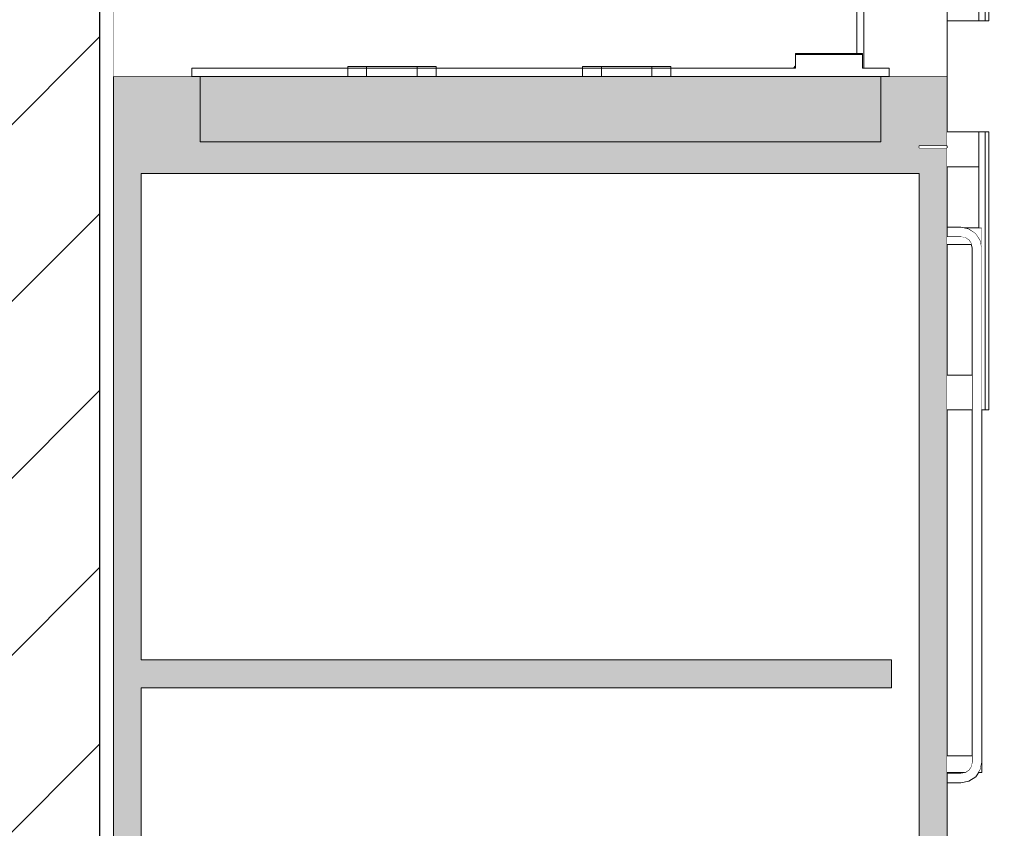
# Model space of a CAD drawing. Header units: millimetres. Extents: x 92668 to 123324, y -8921 to 14506.
# Tile 96 of 133: x 112330 to 113039, y 3249 to 3831. Entities that reach past the tile are written whole.
import ezdxf

# ---------------------------------------------------------------- set-up
doc = ezdxf.new("R2010")
doc.units = ezdxf.units.MM
doc.header["$MEASUREMENT"] = 0
doc.linetypes.add('Wipeout_Contour', pattern=[1000, 0, -1000])
for name, color, linetype in [('Nowe_A-Meble-Kuchnia', 7, 'Continuous'), ('Nowe_A-Wymiary-Wewnętrzne', 7, 'Continuous'), ('Nowe_A-Wymiary-Zewnętrzne', 7, 'Continuous'), ('Nowe_A-Ściany-Działowe', 7, 'Continuous')]:
    doc.layers.add(name, color=color, linetype=linetype)
for name, color, linetype, lineweight in [('Nowe_A-Meble-Kuchnia_Nr_pióra__1', 7, 'Continuous', 13), ('Nowe_A-Meble-Kuchnia_Nr_pióra__24', 7, 'Continuous', 15), ('Nowe_A-Meble-Kuchnia_Nr_pióra__4', 7, 'Continuous', 13), ('Nowe_A-Wymiary-Wewnętrzne_Nr_pióra__46', 5, 'Continuous', 15), ('Nowe_A-Wymiary-Zewnętrzne_Nr_pióra__46', 5, 'Continuous', 15), ('Nowe_A-Ściany-Działowe_Nr_pióra__27', 7, 'Continuous', 25), ('Nowe_A-Ściany-Działowe_Nr_pióra__47', 7, 'Continuous', 15)]:
    doc.layers.add(name, color=color, linetype=linetype, lineweight=lineweight)
for name, color, linetype, lineweight, true_color in [('Nowe_A-Wymiary-Wewnętrzne_Nr_pióra__45', 7, 'Continuous', 15, 0x40a5ff), ('Nowe_A-Wymiary-Wewnętrzne_Nr_pióra__85', 7, 'Continuous', 13, 0x80c2ff), ('Nowe_A-Wymiary-Zewnętrzne_Nr_pióra__45', 7, 'Continuous', 15, 0x40a5ff), ('Nowe_A-Wymiary-Zewnętrzne_Nr_pióra__85', 7, 'Continuous', 13, 0x80c2ff)]:
    doc.layers.add(name, color=color, linetype=linetype, lineweight=lineweight, true_color=true_color)
doc.styles.add('STYL_AUTOMATYCZNY_2', font='arial.ttf')
doc.dimstyles.new('STYL_AUTOMATYCZNY__1', dxfattribs={"dimtxt": 125, "dimasz": 47.5, "dimexe": 0.18, "dimexo": 20, "dimgap": 0, "dimtad": 1, "dimdec": 1, "dimlfac": 0.1, "dimzin": 0, "dimdsep": 46, "dimtxsty": 'STYL_AUTOMATYCZNY_2', "dimblk": 'ARROWHEAD_11', "dimblk1": 'ARROWHEAD_11', "dimblk2": 'ARROWHEAD_11', "dimcen": 0.09, "dimclrd": 256, "dimclre": 256, "dimclrt": 5, "dimadec": 1, "dimazin": 0, "dimtfac": 1, "dimtdec": 4, "dimtmove": 0, "dimatfit": 3, "dimfxl": 0, "dimtolj": 1, "dimtzin": 0, "dimarcsym": 0})

# ---------------------------------------------------------------- blocks, each defined once
blk = doc.blocks.new('ElemPrzekroju_62')
at = {"color": 254, "linetype": 'Wipeout_Contour', "lineweight": 0, "ltscale": 2613344.637706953}
blk.add_wipeout([(112997.59, 3790), (112997.59, 3750), (113027.59, 3750), (113027.59, 3550), (113022.59, 3550), (113022.59, 3289), (113020.27, 3289), (113018.2, 3285.89), (113013.33, 3282.64), (113007.59, 3281.5), (112997.59, 3281.5), (112997.59, 2890), (113630.73, 2890), (113630.73, 5007), (114764.73, 5007), (114764.73, 2890), (116907.6, 2890), (116907.6, 5430), (112997.59, 5430), (112997.59, 4696.67), (113027.59, 4696.67), (113027.59, 3830), (112997.59, 3830)], dxfattribs=at).dxf.layer = 'Nowe_A-Ściany-Działowe'
at = {"color": 254, "linetype": 'Wipeout_Contour', "lineweight": 0, "ltscale": 678416.167161}
blk.add_wipeout([(113020.4, 3725), (112997.59, 3725), (112997.59, 3681.5), (113007.59, 3681.5), (113010.1, 3681), (113020.4, 3681)], dxfattribs=at).dxf.layer = 'Nowe_A-Ściany-Działowe'
at = {"color": 254, "linetype": 'Wipeout_Contour', "lineweight": 0, "ltscale": 565332.616196}
blk.add_wipeout([(112997.59, 3575), (113015.59, 3575), (113015.59, 3666.5), (113015.09, 3669), (112997.59, 3669)], dxfattribs=at).dxf.layer = 'Nowe_A-Ściany-Działowe'
at = {"color": 254, "linetype": 'Wipeout_Contour', "lineweight": 0, "ltscale": 452234.258058}
blk.add_wipeout([(112997.59, 3550), (112997.59, 3301), (113015.59, 3301), (113015.59, 3550)], dxfattribs=at).dxf.layer = 'Nowe_A-Ściany-Działowe'
at = {"color": 254, "linetype": 'Wipeout_Contour', "lineweight": 0, "ltscale": 452204.461589}
blk.add_wipeout([(113010.1, 3289), (112997.59, 3289), (112997.59, 3288.5), (113007.59, 3288.5)], dxfattribs=at).dxf.layer = 'Nowe_A-Ściany-Działowe'
blk = doc.blocks.new('ElemPrzekroju_117')
at = {"color": 254, "linetype": 'Wipeout_Contour', "lineweight": 0, "ltscale": 904302.691889}
blk.add_wipeout([(112932.59, 3806.58), (112936.71, 3806.58), (112936.71, 3796), (112937.59, 3796), (112937.59, 4964.5), (112997.59, 4964.5), (112997.59, 4965), (112932.59, 4965)], dxfattribs=at).dxf.layer = 'Nowe_A-Ściany-Działowe'
blk = doc.blocks.new('ElemPrzekroju_118')
at = {"layer": 'Nowe_A-Ściany-Działowe', "linetype": 'Continuous', "lineweight": 0, "true_color": 0x000000}
h = blk.add_hatch(dxfattribs=at)
h.set_pattern_fill('Bloczki_ceramiczne', color=18, style=0, pattern_type=2)
h.set_pattern_definition([(45, (0, 0), (-63.63961, 63.63961), [])])
h.paths.add_polyline_path([(112272.59, 2750), (112387.59, 2750), (112387.59, 2890), (112387.59, 5430), (112387.59, 5440), (112272.59, 5440), (112272.59, 2870)])
h = blk.add_hatch(dxfattribs=at)
h.set_pattern_fill('Tynk', color=18, style=0, pattern_type=2)
h.set_pattern_definition([(0, (0, 0), (0, 86.60254), [0, -50]), (0, (25, 43.3), (0, 86.60254), [0, -50])])
h.paths.add_polyline_path([(112387.59, 2890), (112397.59, 2890), (112397.59, 5430), (112387.59, 5430)])
at = {"layer": 'Nowe_A-Ściany-Działowe_Nr_pióra__27', "color": 7, "linetype": 'Continuous', "lineweight": 25, "flags": 128}
blk.add_lwpolyline([(112387.59, 5440), (112387.59, 5430), (112387.59, 2890), (112387.59, 2870), (112387.59, 2820), (112387.59, 2750)], dxfattribs=at)
at = {"layer": 'Nowe_A-Ściany-Działowe_Nr_pióra__47', "color": 7, "linetype": 'Continuous', "lineweight": 15}
blk.add_line((112397.59, 5430), (112397.59, 3790), dxfattribs=at)
at = {"layer": 'Nowe_A-Ściany-Działowe_Nr_pióra__47', "color": 7, "linetype": 'Continuous', "lineweight": 15, "flags": 128}
blk.add_lwpolyline([(112397.59, 3790), (112397.59, 3740), (112397.59, 3720), (112397.59, 3000), (112397.59, 2980), (112397.59, 2890)], dxfattribs=at)
blk = doc.blocks.new('ElemPrzekroju_119')
at = {"layer": 'Nowe_A-Meble-Kuchnia', "linetype": 'Continuous', "lineweight": 0, "true_color": 0x000000}
for points in [[(112397.59, 3740), (112997.59, 3740), (112997.59, 3790), (112397.59, 3790)], [(112927.59, 2890), (112927.59, 2980), (112397.59, 2980), (112397.59, 2890)]]:
    blk.add_hatch(color=18, dxfattribs=at).paths.add_polyline_path(points)
at = {"layer": 'Nowe_A-Meble-Kuchnia_Nr_pióra__1', "color": 7, "linetype": 'Continuous', "lineweight": 13}
for p, q in [((112453.97, 3790), (112397.59, 3790)), ((112949.97, 3790), (112459.97, 3790)), ((112997.59, 3790), (112955.97, 3790)), ((112997.59, 3790), (112997.59, 3740)), ((112977.59, 3740), (112977.59, 3738.5)), ((112997.59, 3740), (112977.59, 3740)), ((112997.59, 3738.5), (112977.59, 3738.5)), ((112927.59, 2980), (112927.59, 2890)), ((112977.59, 2980), (112927.59, 2980)), ((112977.59, 2981.5), (112977.59, 2980)), ((112997.59, 2981.5), (112977.59, 2981.5))]:
    blk.add_line(p, q, dxfattribs=at)
at = {"color": 254, "linetype": 'Wipeout_Contour', "lineweight": 0, "ltscale": 901943.729877}
blk.add_wipeout([(112417.59, 3720), (112417.59, 3370), (112957.59, 3370), (112957.59, 3350), (112417.59, 3350), (112417.59, 3000), (112977.59, 3000), (112977.59, 3720)], dxfattribs=at).dxf.layer = 'Nowe_A-Meble-Kuchnia'
at = {"color": 254, "linetype": 'Wipeout_Contour', "lineweight": 0, "ltscale": 2713569.940610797}
blk.add_wipeout([(113015.59, 3296.5), (113014.98, 3293.44), (113013.25, 3290.84), (113010.65, 3289.11), (113007.59, 3288.5), (112997.59, 3288.5), (112997.59, 3281.5), (113007.59, 3281.5), (113013.33, 3282.64), (113018.2, 3285.89), (113021.45, 3290.76), (113022.59, 3296.5), (113022.59, 3666.5), (113021.45, 3672.24), (113018.2, 3677.11), (113013.33, 3680.36), (113007.59, 3681.5), (112997.59, 3681.5), (112997.59, 3674.5), (113007.59, 3674.5), (113010.65, 3673.89), (113013.25, 3672.16), (113014.98, 3669.56), (113015.59, 3666.5)], dxfattribs=at).dxf.layer = 'Nowe_A-Meble-Kuchnia'
at = {"layer": 'Nowe_A-Meble-Kuchnia', "linetype": 'Continuous', "lineweight": 0, "true_color": 0x000000}
for points in [[(112397.59, 3720), (112977.59, 3720), (112977.59, 3740), (112397.59, 3740)], [(112977.59, 2981.5), (112997.59, 2981.5), (112997.59, 3738.5), (112977.59, 3738.5)], [(112417.59, 3000), (112417.59, 3720), (112397.59, 3720), (112397.59, 3000)], [(112417.59, 3350), (112957.59, 3350), (112957.59, 3370), (112417.59, 3370)], [(112397.59, 3000), (112397.59, 2980), (112977.59, 2980), (112977.59, 3000)]]:
    blk.add_hatch(color=18, dxfattribs=at).paths.add_polyline_path(points)
at = {"layer": 'Nowe_A-Meble-Kuchnia_Nr_pióra__1', "color": 7, "linetype": 'Continuous', "lineweight": 13}
for p, q in [((112997.59, 3738.5), (112997.59, 2981.5)), ((112417.59, 3720), (112417.59, 3370)), ((112977.59, 3720), (112417.59, 3720)), ((112977.59, 3720), (112977.59, 3000)), ((112957.59, 3370), (112417.59, 3370)), ((112957.59, 3370), (112957.59, 3350)), ((112417.59, 3350), (112417.59, 3000)), ((112957.59, 3350), (112417.59, 3350)), ((112977.59, 3000), (112417.59, 3000))]:
    blk.add_line(p, q, dxfattribs=at)
at = {"layer": 'Nowe_A-Meble-Kuchnia_Nr_pióra__4', "color": 7, "linetype": 'Continuous', "lineweight": 13}
for p, q in [((113007.59, 3681.5), (112997.59, 3681.5)), ((113013.33, 3680.36), (113007.59, 3681.5)), ((113018.2, 3677.11), (113013.33, 3680.36)), ((112997.59, 3674.5), (113007.59, 3674.5)), ((113007.59, 3674.5), (113010.65, 3673.89)), ((113010.65, 3673.89), (113013.25, 3672.16)), ((113013.25, 3672.16), (113014.98, 3669.56)), ((113021.45, 3672.24), (113018.2, 3677.11)), ((113022.59, 3666.5), (113021.45, 3672.24)), ((113014.98, 3669.56), (113015.59, 3666.5)), ((113015.59, 3666.5), (113015.59, 3296.5)), ((113022.59, 3296.5), (113022.59, 3666.5)), ((113015.59, 3296.5), (113014.98, 3293.44)), ((113021.45, 3290.76), (113022.59, 3296.5)), ((113007.59, 3288.5), (112997.59, 3288.5)), ((113010.65, 3289.11), (113007.59, 3288.5)), ((113013.25, 3290.84), (113010.65, 3289.11)), ((113014.98, 3293.44), (113013.25, 3290.84)), ((113018.2, 3285.89), (113021.45, 3290.76)), ((112997.59, 3281.5), (113007.59, 3281.5)), ((113007.59, 3281.5), (113013.33, 3282.64)), ((113013.33, 3282.64), (113018.2, 3285.89))]:
    blk.add_line(p, q, dxfattribs=at)
blk = doc.blocks.new('ElemPrzekroju_120')
at = {"color": 254, "linetype": 'Wipeout_Contour', "lineweight": 0, "ltscale": 339216.057879}
blk.add_wipeout([(113013.33, 3681), (113010.1, 3681), (113013.33, 3680.36)], dxfattribs=at).dxf.layer = 'Nowe_A-Meble-Kuchnia'
at = {"color": 254, "linetype": 'Wipeout_Contour', "lineweight": 0, "ltscale": 452248.908265}
blk.add_wipeout([(112997.59, 3669), (113007.59, 3669), (113007.59, 3674.5), (112997.59, 3674.5)], dxfattribs=at).dxf.layer = 'Nowe_A-Meble-Kuchnia'
at = {"color": 254, "linetype": 'Wipeout_Contour', "lineweight": 0, "ltscale": 452202.476675}
blk.add_wipeout([(112997.59, 3289), (113007.59, 3289), (113007.59, 3301), (112997.59, 3301)], dxfattribs=at).dxf.layer = 'Nowe_A-Meble-Kuchnia'
at = {"color": 254, "linetype": 'Wipeout_Contour', "lineweight": 0, "ltscale": 339206.245049}
blk.add_wipeout([(113020.27, 3289), (113021.45, 3289), (113021.45, 3290.76)], dxfattribs=at).dxf.layer = 'Nowe_A-Meble-Kuchnia'
at = {"color": 254, "linetype": 'Wipeout_Contour', "lineweight": 0, "ltscale": 678423.019213}
blk.add_wipeout([(113007.59, 3674.5), (113007.59, 3669), (113013.33, 3669), (113013.33, 3672.03), (113013.25, 3672.16), (113010.65, 3673.89)], dxfattribs=at).dxf.layer = 'Nowe_A-Meble-Kuchnia'
at = {"color": 254, "linetype": 'Wipeout_Contour', "lineweight": 0, "ltscale": 791411.120996}
blk.add_wipeout([(113007.59, 3289), (113010.1, 3289), (113010.65, 3289.11), (113013.25, 3290.84), (113013.33, 3290.97), (113013.33, 3301), (113007.59, 3301)], dxfattribs=at).dxf.layer = 'Nowe_A-Meble-Kuchnia'
at = {"color": 254, "linetype": 'Wipeout_Contour', "lineweight": 0, "ltscale": 452279.707989}
blk.add_wipeout([(113022.59, 3296.5), (113021.45, 3290.76), (113021.45, 3289), (113022.59, 3289)], dxfattribs=at).dxf.layer = 'Nowe_A-Meble-Kuchnia'
at = {"layer": 'Nowe_A-Meble-Kuchnia_Nr_pióra__4', "color": 7, "linetype": 'Continuous', "lineweight": 13}
for p, q in [((112997.59, 3669), (113007.59, 3669)), ((112997.59, 3301), (113007.59, 3301)), ((113022.59, 3289), (113022.59, 3296.5)), ((112997.59, 3289), (113007.59, 3289)), ((113020.27, 3289), (113021.45, 3289)), ((113021.45, 3289), (113022.59, 3289))]:
    blk.add_line(p, q, dxfattribs=at)
at = {"color": 254, "linetype": 'Wipeout_Contour', "lineweight": 0, "ltscale": 452302.656618}
blk.add_wipeout([(113018.2, 3681), (113013.33, 3681), (113013.33, 3680.36), (113018.2, 3677.11)], dxfattribs=at).dxf.layer = 'Nowe_A-Meble-Kuchnia'
at = {"color": 254, "linetype": 'Wipeout_Contour', "lineweight": 0, "ltscale": 452295.054395}
blk.add_wipeout([(113013.33, 3669), (113015.09, 3669), (113014.98, 3669.56), (113013.33, 3672.03)], dxfattribs=at).dxf.layer = 'Nowe_A-Meble-Kuchnia'
at = {"color": 254, "linetype": 'Wipeout_Contour', "lineweight": 0, "ltscale": 565312.950253}
blk.add_wipeout([(113013.33, 3290.97), (113014.98, 3293.44), (113015.59, 3296.5), (113015.59, 3301), (113013.33, 3301)], dxfattribs=at).dxf.layer = 'Nowe_A-Meble-Kuchnia'
at = {"layer": 'Nowe_A-Meble-Kuchnia_Nr_pióra__4', "color": 7, "linetype": 'Continuous', "lineweight": 13}
for p, q in [((113010.1, 3681), (113013.33, 3681)), ((113007.59, 3669), (113013.33, 3669)), ((113007.59, 3301), (113013.33, 3301)), ((113013.33, 3301), (113015.59, 3301)), ((113007.59, 3289), (113010.1, 3289))]:
    blk.add_line(p, q, dxfattribs=at)
at = {"color": 254, "linetype": 'Wipeout_Contour', "lineweight": 0, "ltscale": 452318.610878}
blk.add_wipeout([(113018.2, 3681), (113018.2, 3677.11), (113021.45, 3672.24), (113021.45, 3681)], dxfattribs=at).dxf.layer = 'Nowe_A-Meble-Kuchnia'
at = {"layer": 'Nowe_A-Meble-Kuchnia_Nr_pióra__4', "color": 7, "linetype": 'Continuous', "lineweight": 13}
blk.add_line((113013.33, 3669), (113015.09, 3669), dxfattribs=at)
at = {"color": 254, "linetype": 'Wipeout_Contour', "lineweight": 0, "ltscale": 565408.669961}
blk.add_wipeout([(113022.59, 3681), (113021.45, 3681), (113021.45, 3672.24), (113022.09, 3669), (113022.59, 3669)], dxfattribs=at).dxf.layer = 'Nowe_A-Meble-Kuchnia'
at = {"layer": 'Nowe_A-Meble-Kuchnia_Nr_pióra__4', "color": 7, "linetype": 'Continuous', "lineweight": 13}
for p, q in [((113013.33, 3681), (113018.2, 3681)), ((113018.2, 3681), (113021.45, 3681)), ((113021.45, 3681), (113022.59, 3681)), ((113022.59, 3669), (113022.59, 3681)), ((113022.09, 3669), (113022.59, 3669))]:
    blk.add_line(p, q, dxfattribs=at)
blk = doc.blocks.new('ElemPrzekroju_121')
at = {"color": 254, "linetype": 'Wipeout_Contour', "lineweight": 0, "ltscale": 2029821.228453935}
blk.add_wipeout([(112932.59, 4965), (112397.59, 4965), (112397.59, 3790), (112453.97, 3790), (112453.97, 3796), (112566.19, 3796), (112566.19, 3797), (112629.75, 3797), (112629.75, 3796), (112735.19, 3796), (112735.19, 3797), (112798.75, 3797), (112798.75, 3796), (112887.12, 3796), (112888.45, 3797.62), (112888.45, 3805.68), (112888.45, 3806.58), (112932.59, 3806.58)], dxfattribs=at).dxf.layer = 'Nowe_A-Meble-Kuchnia'
at = {"color": 254, "linetype": 'Wipeout_Contour', "lineweight": 0, "ltscale": 678255.370879}
blk.add_wipeout([(112937.59, 3796), (112955.97, 3796), (112955.97, 3790), (112997.59, 3790), (112997.59, 4964.5), (112937.59, 4964.5)], dxfattribs=at).dxf.layer = 'Nowe_A-Meble-Kuchnia'
at = {"color": 254, "linetype": 'Wipeout_Contour', "lineweight": 0, "ltscale": 452415.542185}
blk.add_wipeout([(113020.4, 4696.67), (113020.4, 3830), (113024.96, 3830), (113024.96, 4696.67)], dxfattribs=at).dxf.layer = 'Nowe_A-Meble-Kuchnia'
at = {"color": 254, "linetype": 'Wipeout_Contour', "lineweight": 0, "ltscale": 1130819.2816676}
blk.add_wipeout([(113020.4, 3750), (113020.4, 3681), (113021.45, 3681), (113022.59, 3681), (113022.59, 3669), (113022.09, 3669), (113022.59, 3666.5), (113022.59, 3550), (113024.96, 3550), (113024.96, 3750)], dxfattribs=at).dxf.layer = 'Nowe_A-Meble-Kuchnia'
at = {"color": 254, "linetype": 'Wipeout_Contour', "lineweight": 0, "ltscale": 452197.789872}
blk.add_wipeout([(112977.59, 3738.5), (112997.59, 3738.5), (112997.59, 3740), (112977.59, 3740)], dxfattribs=at).dxf.layer = 'Nowe_A-Meble-Kuchnia'
at = {"color": 254, "linetype": 'Wipeout_Contour', "lineweight": 0, "ltscale": 452219.312214}
blk.add_wipeout([(112999.78, 3550), (112999.78, 3575), (112997.59, 3575), (112997.59, 3550)], dxfattribs=at).dxf.layer = 'Nowe_A-Meble-Kuchnia'
at = {"layer": 'Nowe_A-Meble-Kuchnia_Nr_pióra__4', "color": 7, "linetype": 'Continuous', "lineweight": 13}
for p, q in [((112932.59, 3806.58), (112932.59, 4965)), ((112937.59, 4964.5), (112937.59, 3796))]:
    blk.add_line(p, q, dxfattribs=at)
at = {"color": 254, "linetype": 'Wipeout_Contour', "lineweight": 0, "ltscale": 452433.361559}
blk.add_wipeout([(113027.59, 4696.67), (113026.68, 4696.67), (113026.68, 3830), (113027.59, 3830)], dxfattribs=at).dxf.layer = 'Nowe_A-Meble-Kuchnia'
at = {"color": 254, "linetype": 'Wipeout_Contour', "lineweight": 0, "ltscale": 452255.990274}
blk.add_wipeout([(112999.78, 3830), (112999.78, 3855), (112997.59, 3855), (112997.59, 3830)], dxfattribs=at).dxf.layer = 'Nowe_A-Meble-Kuchnia'
at = {"color": 254, "linetype": 'Wipeout_Contour', "lineweight": 0, "ltscale": 452241.911303}
blk.add_wipeout([(112997.59, 3750), (112997.59, 3725), (112999.78, 3725), (112999.78, 3750)], dxfattribs=at).dxf.layer = 'Nowe_A-Meble-Kuchnia'
at = {"color": 254, "linetype": 'Wipeout_Contour', "lineweight": 0, "ltscale": 452344.393511}
blk.add_wipeout([(113027.59, 3750), (113026.68, 3750), (113026.68, 3550), (113027.59, 3550)], dxfattribs=at).dxf.layer = 'Nowe_A-Meble-Kuchnia'
at = {"color": 254, "linetype": 'Wipeout_Contour', "lineweight": 0, "ltscale": 452232.296147}
blk.add_wipeout([(113004.09, 3550), (113004.09, 3575), (112999.78, 3575), (112999.78, 3550)], dxfattribs=at).dxf.layer = 'Nowe_A-Meble-Kuchnia'
at = {"layer": 'Nowe_A-Meble-Kuchnia_Nr_pióra__4', "color": 7, "linetype": 'Continuous', "lineweight": 13}
for p, q in [((112997.59, 3575), (112999.78, 3575)), ((112999.78, 3550), (112997.59, 3550))]:
    blk.add_line(p, q, dxfattribs=at)
at = {"color": 254, "linetype": 'Wipeout_Contour', "lineweight": 0, "ltscale": 452428.098842}
blk.add_wipeout([(113026.68, 4696.67), (113024.96, 4696.67), (113024.96, 3830), (113026.68, 3830)], dxfattribs=at).dxf.layer = 'Nowe_A-Meble-Kuchnia'
at = {"color": 254, "linetype": 'Wipeout_Contour', "lineweight": 0, "ltscale": 452268.973154}
blk.add_wipeout([(113004.09, 3830), (113004.09, 3855), (112999.78, 3855), (112999.78, 3830)], dxfattribs=at).dxf.layer = 'Nowe_A-Meble-Kuchnia'
at = {"color": 254, "linetype": 'Wipeout_Contour', "lineweight": 0, "ltscale": 452254.894587}
blk.add_wipeout([(112999.78, 3750), (112999.78, 3725), (113004.09, 3725), (113004.09, 3750)], dxfattribs=at).dxf.layer = 'Nowe_A-Meble-Kuchnia'
at = {"color": 254, "linetype": 'Wipeout_Contour', "lineweight": 0, "ltscale": 452339.129759}
blk.add_wipeout([(113026.68, 3750), (113024.96, 3750), (113024.96, 3550), (113026.68, 3550)], dxfattribs=at).dxf.layer = 'Nowe_A-Meble-Kuchnia'
at = {"color": 254, "linetype": 'Wipeout_Contour', "lineweight": 0, "ltscale": 452249.124983}
blk.add_wipeout([(113008.2, 3550), (113008.2, 3575), (113004.09, 3575), (113004.09, 3550)], dxfattribs=at).dxf.layer = 'Nowe_A-Meble-Kuchnia'
at = {"layer": 'Nowe_A-Meble-Kuchnia_Nr_pióra__4', "color": 7, "linetype": 'Continuous', "lineweight": 13}
for p, q in [((112997.59, 4964.5), (112997.59, 3790)), ((113024.96, 4696.67), (113024.96, 3830)), ((113027.59, 4696.67), (113027.59, 3830)), ((112999.78, 3830), (112997.59, 3830)), ((113024.96, 3830), (113026.68, 3830)), ((113026.68, 3830), (113027.59, 3830)), ((112997.59, 3750), (112999.78, 3750)), ((113026.68, 3750), (113024.96, 3750)), ((113024.96, 3750), (113024.96, 3550)), ((113027.59, 3750), (113026.68, 3750)), ((113027.59, 3750), (113027.59, 3550)), ((112997.59, 3740), (112997.59, 3738.5)), ((112999.78, 3725), (112997.59, 3725)), ((112999.78, 3575), (113004.09, 3575)), ((113004.09, 3550), (112999.78, 3550)), ((113022.59, 3550), (113024.96, 3550)), ((113024.96, 3550), (113026.68, 3550)), ((113026.68, 3550), (113027.59, 3550))]:
    blk.add_line(p, q, dxfattribs=at)
at = {"color": 254, "linetype": 'Wipeout_Contour', "lineweight": 0, "ltscale": 452285.800625}
blk.add_wipeout([(113008.2, 3830), (113008.2, 3855), (113004.09, 3855), (113004.09, 3830)], dxfattribs=at).dxf.layer = 'Nowe_A-Meble-Kuchnia'
at = {"color": 254, "linetype": 'Wipeout_Contour', "lineweight": 0, "ltscale": 452271.722582}
blk.add_wipeout([(113004.09, 3750), (113004.09, 3725), (113008.2, 3725), (113008.2, 3750)], dxfattribs=at).dxf.layer = 'Nowe_A-Meble-Kuchnia'
at = {"color": 254, "linetype": 'Wipeout_Contour', "lineweight": 0, "ltscale": 452264.915125}
blk.add_wipeout([(113011.98, 3550), (113011.98, 3575), (113008.2, 3575), (113008.2, 3550)], dxfattribs=at).dxf.layer = 'Nowe_A-Meble-Kuchnia'
at = {"layer": 'Nowe_A-Meble-Kuchnia_Nr_pióra__4', "color": 7, "linetype": 'Continuous', "lineweight": 13}
for p, q in [((113004.09, 3830), (112999.78, 3830)), ((112999.78, 3750), (113004.09, 3750)), ((113004.09, 3725), (112999.78, 3725)), ((113004.09, 3575), (113008.2, 3575)), ((113008.2, 3550), (113004.09, 3550))]:
    blk.add_line(p, q, dxfattribs=at)
at = {"color": 254, "linetype": 'Wipeout_Contour', "lineweight": 0, "ltscale": 452301.589486}
blk.add_wipeout([(113011.98, 3830), (113011.98, 3855), (113008.2, 3855), (113008.2, 3830)], dxfattribs=at).dxf.layer = 'Nowe_A-Meble-Kuchnia'
at = {"color": 254, "linetype": 'Wipeout_Contour', "lineweight": 0, "ltscale": 452287.511935}
blk.add_wipeout([(113008.2, 3750), (113008.2, 3725), (113011.98, 3725), (113011.98, 3750)], dxfattribs=at).dxf.layer = 'Nowe_A-Meble-Kuchnia'
at = {"color": 254, "linetype": 'Wipeout_Contour', "lineweight": 0, "ltscale": 452279.186796}
blk.add_wipeout([(113015.34, 3550), (113015.34, 3575), (113011.98, 3575), (113011.98, 3550)], dxfattribs=at).dxf.layer = 'Nowe_A-Meble-Kuchnia'
at = {"layer": 'Nowe_A-Meble-Kuchnia_Nr_pióra__4', "color": 7, "linetype": 'Continuous', "lineweight": 13}
for p, q in [((113008.2, 3830), (113004.09, 3830)), ((113004.09, 3750), (113008.2, 3750)), ((113008.2, 3725), (113004.09, 3725))]:
    blk.add_line(p, q, dxfattribs=at)
at = {"color": 254, "linetype": 'Wipeout_Contour', "lineweight": 0, "ltscale": 452315.860001}
blk.add_wipeout([(113015.34, 3830), (113015.34, 3855), (113011.98, 3855), (113011.98, 3830)], dxfattribs=at).dxf.layer = 'Nowe_A-Meble-Kuchnia'
at = {"color": 254, "linetype": 'Wipeout_Contour', "lineweight": 0, "ltscale": 452301.782894}
blk.add_wipeout([(113011.98, 3750), (113011.98, 3725), (113015.34, 3725), (113015.34, 3750)], dxfattribs=at).dxf.layer = 'Nowe_A-Meble-Kuchnia'
at = {"color": 254, "linetype": 'Wipeout_Contour', "lineweight": 0, "ltscale": 452286.394848}
blk.add_wipeout([(113015.34, 3550), (113015.59, 3550), (113015.59, 3575), (113015.34, 3575)], dxfattribs=at).dxf.layer = 'Nowe_A-Meble-Kuchnia'
at = {"layer": 'Nowe_A-Meble-Kuchnia_Nr_pióra__4', "color": 7, "linetype": 'Continuous', "lineweight": 13}
for p, q in [((113008.2, 3575), (113011.98, 3575)), ((113011.98, 3575), (113015.34, 3575)), ((113015.34, 3575), (113015.59, 3575)), ((113011.98, 3550), (113008.2, 3550)), ((113015.34, 3550), (113011.98, 3550)), ((113015.59, 3550), (113015.34, 3550))]:
    blk.add_line(p, q, dxfattribs=at)
at = {"color": 254, "linetype": 'Wipeout_Contour', "lineweight": 0, "ltscale": 452328.178566}
blk.add_wipeout([(113018.15, 3830), (113018.15, 3855), (113015.34, 3855), (113015.34, 3830)], dxfattribs=at).dxf.layer = 'Nowe_A-Meble-Kuchnia'
at = {"color": 254, "linetype": 'Wipeout_Contour', "lineweight": 0, "ltscale": 452314.101842}
blk.add_wipeout([(113015.34, 3750), (113015.34, 3725), (113018.15, 3725), (113018.15, 3750)], dxfattribs=at).dxf.layer = 'Nowe_A-Meble-Kuchnia'
at = {"layer": 'Nowe_A-Meble-Kuchnia_Nr_pióra__4', "color": 7, "linetype": 'Continuous', "lineweight": 13}
for p, q in [((113011.98, 3830), (113008.2, 3830)), ((113008.2, 3750), (113011.98, 3750)), ((113011.98, 3725), (113008.2, 3725))]:
    blk.add_line(p, q, dxfattribs=at)
at = {"color": 254, "linetype": 'Wipeout_Contour', "lineweight": 0, "ltscale": 452338.170889}
blk.add_wipeout([(113020.33, 3830), (113020.33, 3855), (113018.15, 3855), (113018.15, 3830)], dxfattribs=at).dxf.layer = 'Nowe_A-Meble-Kuchnia'
at = {"color": 254, "linetype": 'Wipeout_Contour', "lineweight": 0, "ltscale": 452324.094476}
blk.add_wipeout([(113018.15, 3750), (113018.15, 3725), (113020.33, 3725), (113020.33, 3750)], dxfattribs=at).dxf.layer = 'Nowe_A-Meble-Kuchnia'
at = {"layer": 'Nowe_A-Meble-Kuchnia_Nr_pióra__4', "color": 7, "linetype": 'Continuous', "lineweight": 13}
for p, q in [((113015.34, 3830), (113011.98, 3830)), ((113011.98, 3750), (113015.34, 3750)), ((113015.34, 3725), (113011.98, 3725))]:
    blk.add_line(p, q, dxfattribs=at)
at = {"color": 254, "linetype": 'Wipeout_Contour', "lineweight": 0, "ltscale": 452342.66549}
blk.add_wipeout([(113020.4, 3855), (113020.33, 3855), (113020.33, 3830), (113020.4, 3830)], dxfattribs=at).dxf.layer = 'Nowe_A-Meble-Kuchnia'
at = {"color": 254, "linetype": 'Wipeout_Contour', "lineweight": 0, "ltscale": 452328.589223}
blk.add_wipeout([(113020.33, 3750), (113020.33, 3725), (113020.4, 3725), (113020.4, 3750)], dxfattribs=at).dxf.layer = 'Nowe_A-Meble-Kuchnia'
at = {"layer": 'Nowe_A-Meble-Kuchnia_Nr_pióra__4', "color": 7, "linetype": 'Continuous', "lineweight": 13}
for p, q in [((113020.4, 4696.67), (113020.4, 3830)), ((113018.15, 3830), (113015.34, 3830)), ((113020.33, 3830), (113018.15, 3830)), ((113020.4, 3830), (113020.33, 3830)), ((113020.4, 3830), (113024.96, 3830)), ((113015.34, 3750), (113018.15, 3750)), ((113018.15, 3750), (113020.33, 3750)), ((113020.33, 3750), (113020.4, 3750)), ((113020.4, 3750), (113020.4, 3681)), ((113020.4, 3750), (113024.96, 3750)), ((113018.15, 3725), (113015.34, 3725)), ((113020.33, 3725), (113018.15, 3725)), ((113020.4, 3725), (113020.33, 3725))]:
    blk.add_line(p, q, dxfattribs=at)
blk = doc.blocks.new('ElemPrzekroju_122')
at = {"layer": 'Nowe_A-Meble-Kuchnia_Nr_pióra__24', "color": 7, "linetype": 'Continuous', "lineweight": 15}
for p, q in [((112453.97, 3796), (112453.97, 3790)), ((112566.19, 3797), (112566.19, 3790)), ((112629.75, 3797), (112629.75, 3790)), ((112735.19, 3797), (112735.19, 3790)), ((112798.75, 3797), (112798.75, 3790)), ((112955.97, 3796), (112936.71, 3796)), ((112955.97, 3796), (112955.97, 3790)), ((112459.97, 3790), (112453.97, 3790)), ((112459.97, 3790), (112459.97, 3743)), ((112949.97, 3790), (112949.97, 3743)), ((112955.97, 3790), (112949.97, 3790)), ((112949.97, 3743), (112459.97, 3743))]:
    blk.add_line(p, q, dxfattribs=at)
at = {"color": 254, "linetype": 'Wipeout_Contour', "lineweight": 0, "ltscale": 451906.84126}
blk.add_wipeout([(112936.71, 3805.68), (112936.71, 3806.58), (112888.45, 3806.58), (112888.45, 3805.68)], dxfattribs=at).dxf.layer = 'Nowe_A-Meble-Kuchnia'
at = {"color": 254, "linetype": 'Wipeout_Contour', "lineweight": 0, "ltscale": 450684.151849}
blk.add_wipeout([(112597.97, 3796), (112616.14, 3796), (112616.14, 3797), (112597.97, 3797)], dxfattribs=at).dxf.layer = 'Nowe_A-Meble-Kuchnia'
at = {"color": 254, "linetype": 'Wipeout_Contour', "lineweight": 0, "ltscale": 451359.768555}
blk.add_wipeout([(112766.97, 3796), (112785.14, 3796), (112785.14, 3797), (112766.97, 3797)], dxfattribs=at).dxf.layer = 'Nowe_A-Meble-Kuchnia'
at = {"color": 254, "linetype": 'Wipeout_Contour', "lineweight": 0, "ltscale": 338854.968202}
blk.add_wipeout([(112887.12, 3796), (112888.45, 3796), (112888.45, 3797.62)], dxfattribs=at).dxf.layer = 'Nowe_A-Meble-Kuchnia'
at = {"layer": 'Nowe_A-Meble-Kuchnia_Nr_pióra__24', "color": 7, "linetype": 'Continuous', "lineweight": 15}
for p, q in [((112888.45, 3805.68), (112888.45, 3796)), ((112936.71, 3805.68), (112888.45, 3805.68)), ((112936.71, 3805.68), (112936.71, 3796)), ((112616.14, 3797), (112616.14, 3790)), ((112629.75, 3797), (112616.14, 3797)), ((112785.14, 3797), (112785.14, 3790)), ((112798.75, 3797), (112785.14, 3797))]:
    blk.add_line(p, q, dxfattribs=at)
at = {"layer": 'Nowe_A-Meble-Kuchnia_Nr_pióra__4', "color": 7, "linetype": 'Continuous', "lineweight": 13}
for p, q in [((112888.45, 3805.68), (112888.45, 3806.58)), ((112936.71, 3806.58), (112888.45, 3806.58)), ((112936.71, 3805.68), (112936.71, 3806.58)), ((112887.12, 3796), (112888.45, 3797.62))]:
    blk.add_line(p, q, dxfattribs=at)
at = {"color": 254, "linetype": 'Wipeout_Contour', "lineweight": 0, "ltscale": 450611.497013}
blk.add_wipeout([(112579.8, 3796), (112597.97, 3796), (112597.97, 3797), (112579.8, 3797)], dxfattribs=at).dxf.layer = 'Nowe_A-Meble-Kuchnia'
at = {"color": 254, "linetype": 'Wipeout_Contour', "lineweight": 0, "ltscale": 451287.11361}
blk.add_wipeout([(112748.8, 3797), (112748.8, 3796), (112766.97, 3796), (112766.97, 3797)], dxfattribs=at).dxf.layer = 'Nowe_A-Meble-Kuchnia'
at = {"layer": 'Nowe_A-Meble-Kuchnia_Nr_pióra__24', "color": 7, "linetype": 'Continuous', "lineweight": 15}
for p, q in [((112888.45, 3796), (112453.97, 3796)), ((112579.8, 3797), (112566.19, 3797)), ((112579.8, 3797), (112579.8, 3790)), ((112748.8, 3797), (112735.19, 3797)), ((112748.8, 3797), (112748.8, 3790))]:
    blk.add_line(p, q, dxfattribs=at)
at = {"layer": 'Nowe_A-Meble-Kuchnia_Nr_pióra__4', "color": 7, "linetype": 'Continuous', "lineweight": 13}
for p, q in [((112579.8, 3797), (112597.97, 3797)), ((112597.97, 3797), (112616.14, 3797)), ((112748.8, 3797), (112766.97, 3797)), ((112766.97, 3797), (112785.14, 3797))]:
    blk.add_line(p, q, dxfattribs=at)
blk = doc.blocks.new('*D367')
at = {"layer": 'Nowe_A-Wymiary-Wewnętrzne_Nr_pióra__45', "linetype": 'Continuous', "lineweight": 15, "true_color": 0x40a5ff}
for points in [[(116317.23, 5090), (116318.18, 5085.22), (116320.89, 5081.16), (116324.95, 5078.45), (116329.73, 5077.5), (116334.52, 5078.45), (116338.57, 5081.16), (116341.28, 5085.22), (116342.23, 5090), (116341.28, 5094.78), (116338.57, 5098.84), (116334.52, 5101.55), (116329.73, 5102.5), (116324.95, 5101.55), (116320.89, 5098.84), (116318.18, 5094.78)], [(116317.23, 2890), (116318.18, 2885.22), (116320.89, 2881.16), (116324.95, 2878.45), (116329.73, 2877.5), (116334.52, 2878.45), (116338.57, 2881.16), (116341.28, 2885.22), (116342.23, 2890), (116341.28, 2894.78), (116338.57, 2898.84), (116334.52, 2901.55), (116329.73, 2902.5), (116324.95, 2901.55), (116320.89, 2898.84), (116318.18, 2894.78)]]:
    blk.add_hatch(color=161, dxfattribs=at).paths.add_polyline_path(points)
at = {"layer": 'Nowe_A-Wymiary-Wewnętrzne_Nr_pióra__45', "color": 161, "linetype": 'Continuous', "lineweight": 15, "true_color": 0x40a5ff}
for centre in [(116329.73, 5090), (116329.73, 2890)]:
    blk.add_circle(centre, 12.5, dxfattribs=at)
at = {"layer": 'Nowe_A-Wymiary-Wewnętrzne_Nr_pióra__85', "color": 151, "linetype": 'Continuous', "lineweight": 13, "true_color": 0x80c2ff}
for p, q in [((116317.23, 5090), (116282.86, 5090)), ((116376.61, 5090), (116342.23, 5090)), ((116329.73, 2902.5), (116329.73, 5077.5)), ((116317.23, 2890), (116282.86, 2890)), ((116376.61, 2890), (116342.23, 2890))]:
    blk.add_line(p, q, dxfattribs=at)
at = {"layer": 'Nowe_A-Wymiary-Wewnętrzne_Nr_pióra__46', "color": 5, "lineweight": 15, "char_height": 125, "attachment_point": 7, "rotation": 90, "style": 'STYL_AUTOMATYCZNY_2'}
for s, insert in [('\\A1;{\\pql;\\fArial|b0|i0|c238|p0;\\W1.000000;34,0}', (116304.73, 4743.85)), ('\\A1;{\\pql;\\fArial|b0|i0|c238|p0;\\W1.000000;220,0}', (116304.73, 3775.5)), ('\\A1;{\\pql;\\fArial|b0|i0|c238|p0;\\W1.000000;35,0}', (116304.73, 2902.5))]:
    blk.add_mtext(s, dxfattribs=dict(at, insert=insert))
blk = doc.blocks.new('ARROWHEAD_11')
at = {"color": 0, "linetype": 'Continuous', "lineweight": 0}
blk.add_line((0, 0), (-1, 0), dxfattribs=at)
at = {"color": 0, "linetype": 'Continuous', "lineweight": 0, "const_width": 0.25, "flags": 128}
blk.add_lwpolyline([(-0.125, 0, 1), (0.125, 0, 1)], format="xyb", close=True, dxfattribs=at)
blk = doc.blocks.new('*D414')
at = {"layer": 'Nowe_A-Wymiary-Zewnętrzne_Nr_pióra__45', "linetype": 'Continuous', "lineweight": 15, "true_color": 0x40a5ff}
for points in [[(119555.91, 12845), (119556.87, 12840.22), (119559.58, 12836.16), (119563.63, 12833.45), (119568.41, 12832.5), (119573.2, 12833.45), (119577.25, 12836.16), (119579.96, 12840.22), (119580.91, 12845), (119579.96, 12849.78), (119577.25, 12853.84), (119573.2, 12856.55), (119568.41, 12857.5), (119563.63, 12856.55), (119559.58, 12853.84), (119556.87, 12849.78)], [(119555.91, -450), (119556.87, -454.78), (119559.58, -458.84), (119563.63, -461.55), (119568.41, -462.5), (119573.2, -461.55), (119577.25, -458.84), (119579.96, -454.78), (119580.91, -450), (119579.96, -445.22), (119577.25, -441.16), (119573.2, -438.45), (119568.41, -437.5), (119563.63, -438.45), (119559.58, -441.16), (119556.87, -445.22)]]:
    blk.add_hatch(color=161, dxfattribs=at).paths.add_polyline_path(points)
at = {"layer": 'Nowe_A-Wymiary-Zewnętrzne_Nr_pióra__45', "color": 161, "linetype": 'Continuous', "lineweight": 15, "true_color": 0x40a5ff}
for centre in [(119568.41, 12845), (119568.41, -450)]:
    blk.add_circle(centre, 12.5, dxfattribs=at)
at = {"layer": 'Nowe_A-Wymiary-Zewnętrzne_Nr_pióra__85', "color": 151, "linetype": 'Continuous', "lineweight": 13, "true_color": 0x80c2ff}
for p, q in [((119568.41, 12857.5), (119568.41, 12870)), ((119555.91, 12845), (119521.54, 12845)), ((119615.29, 12845), (119580.91, 12845)), ((119568.41, -437.5), (119568.41, 12832.5)), ((119555.91, -450), (119521.54, -450)), ((119615.29, -450), (119580.91, -450)), ((119568.41, -475), (119568.41, -462.5))]:
    blk.add_line(p, q, dxfattribs=at)
at = {"layer": 'Nowe_A-Wymiary-Zewnętrzne_Nr_pióra__46', "color": 5, "lineweight": 15, "insert": (119543.41, 5911.52), "char_height": 125, "attachment_point": 7, "rotation": 90, "style": 'STYL_AUTOMATYCZNY_2'}
blk.add_mtext('\\A1;{\\pql;\\fArial|b0|i0|c238|p0;\\W1.000000;1\xa0329,5}', dxfattribs=at)

msp = doc.modelspace()

# ---------------------------------------------------------------- block references
at = {"layer": 'Nowe_A-Ściany-Działowe', "lineweight": 0}
msp.add_blockref('ElemPrzekroju_62', (0, 0), dxfattribs=at)

# ---------------------------------------------------------------- next in the draw order: block references
msp.add_blockref('ElemPrzekroju_117', (0, 0), dxfattribs=at)

# ---------------------------------------------------------------- next in the draw order: block references
msp.add_blockref('ElemPrzekroju_118', (0, 0), dxfattribs=at)

# ---------------------------------------------------------------- next in the draw order: block references
at = {"layer": 'Nowe_A-Meble-Kuchnia', "lineweight": 0}
msp.add_blockref('ElemPrzekroju_119', (0, 0), dxfattribs=at)

# ---------------------------------------------------------------- next in the draw order: block references
msp.add_blockref('ElemPrzekroju_120', (0, 0), dxfattribs=at)

# ---------------------------------------------------------------- next in the draw order: block references
msp.add_blockref('ElemPrzekroju_121', (0, 0), dxfattribs=at)

# ---------------------------------------------------------------- next in the draw order: block references
msp.add_blockref('ElemPrzekroju_122', (0, 0), dxfattribs=at)

# ---------------------------------------------------------------- next in the draw order: dimensions: what is measured, and where the dimension line sits
at = {"layer": 'Nowe_A-Wymiary-Wewnętrzne', "color": 151, "linetype": 'Continuous', "lineweight": 13, "true_color": 0x80c2ff}
dim = msp.add_linear_dim(base=(116329.73, 5090), p1=(107567.6, 2890), p2=(116907.6, 5090), angle=90, dimstyle='STYL_AUTOMATYCZNY__1', dxfattribs=at)
dim.commit()
dim.dimension.update_dxf_attribs({"geometry": '*D367', "text_midpoint": (116242.23, 3984.89), "dimtype": 160, "text_rotation": 90})
at = {"layer": 'Nowe_A-Wymiary-Zewnętrzne', "color": 151, "linetype": 'Continuous', "lineweight": 13, "true_color": 0x80c2ff}
dim = msp.add_linear_dim(base=(119568.41, 12845), p1=(98787.6, -450), p2=(98654.74, 12845), angle=90, dimstyle='STYL_AUTOMATYCZNY__1', dxfattribs=at)
dim.commit()
dim.dimension.update_dxf_attribs({"geometry": '*D414', "text_midpoint": (119480.91, 6192.64), "dimtype": 160, "text_rotation": 90})

doc.saveas('drawing.dxf')
